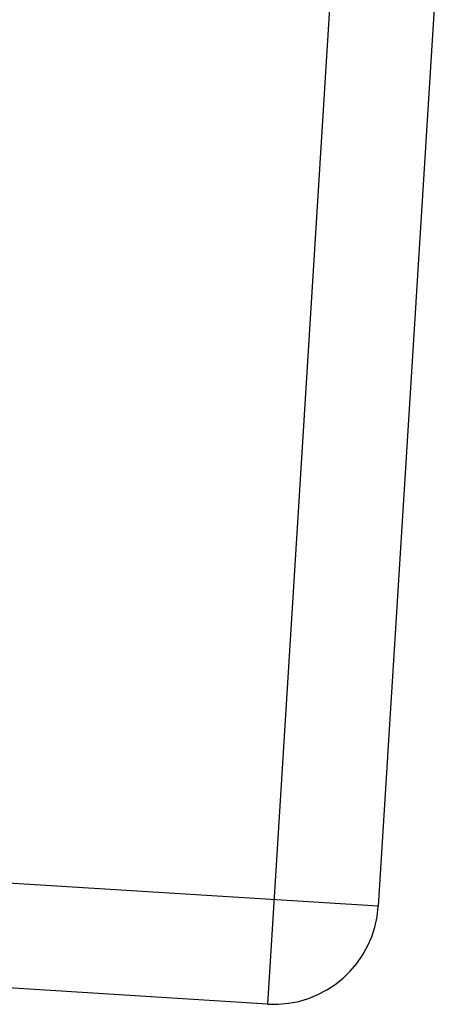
# Model space of a CAD drawing. Header units: inches. Extents: x 16 to 173, y 15 to 159.
# Tile 31 of 43: x 107.539 to 107.768, y 127.657 to 128.174. Entities that reach past the tile are written whole.
import ezdxf

# ---------------------------------------------------------------- set-up
doc = ezdxf.new("R2010")
doc.units = ezdxf.units.IN
doc.header["$MEASUREMENT"] = 0
doc.layers.add('ARREDI Salotti  - living rooms', color=32, linetype='Continuous')

# ---------------------------------------------------------------- blocks, each defined once
blk = doc.blocks.new('A$C14193859')
at = {"layer": 'ARREDI Salotti  - living rooms'}
for p, q in [((0.8499999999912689, 0.7000000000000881), (0.8499999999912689, 4.263256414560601e-14)), ((0.8999999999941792, 0.6500000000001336), (0.8999999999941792, 0.04999999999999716)), ((0.8999999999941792, 0.04999999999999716), (0, 0.04999999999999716)), ((0.8499999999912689, 4.263256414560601e-14), (0.05000000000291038, 4.263256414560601e-14))]:
    blk.add_line(p, q, dxfattribs=at)
blk.add_arc((0.8499999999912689, 0.04999999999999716), 0.05, 270, 0, dxfattribs=at)

msp = doc.modelspace()

# ---------------------------------------------------------------- block references
at = {"xscale": 1.1, "yscale": 1.1, "zscale": 1.1, "rotation": 356.4350889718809}
msp.add_blockref('A$C14193859', (106.7358953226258, 127.7149716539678), dxfattribs=at)

doc.saveas('drawing.dxf')
